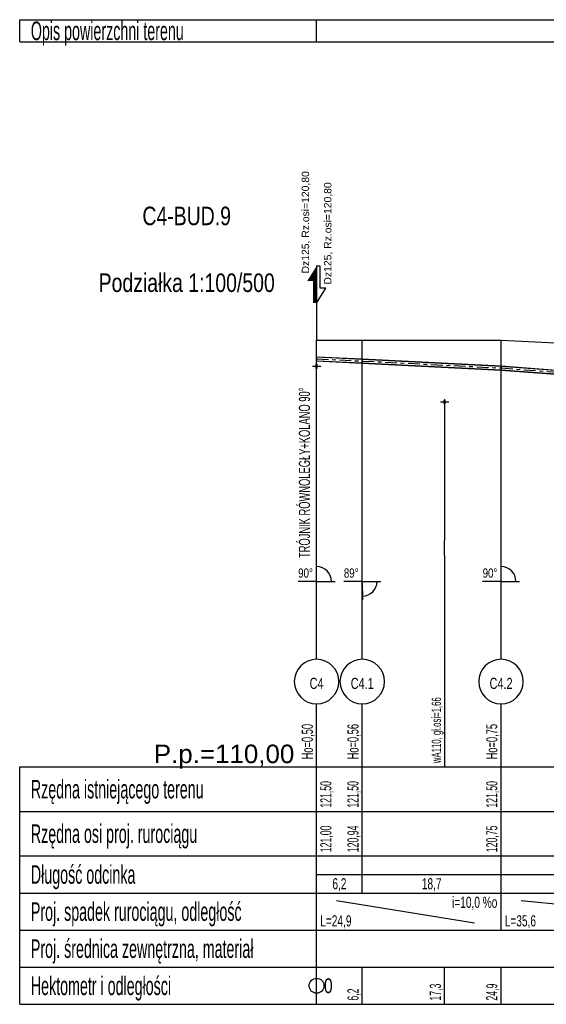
# Model space of a CAD drawing. Header units: metres. Extents: x 6594798 to 6595476, y 5882248 to 5882752.
# Tile 18 of 19: x 6595446 to 6595461, y 5882516 to 5882543. Entities that reach past the tile are written whole.
import ezdxf
from ezdxf.enums import TextEntityAlignment as Align

# ---------------------------------------------------------------- set-up
doc = ezdxf.new("R2010")
doc.units = ezdxf.units.M
doc.header["$MEASUREMENT"] = 0
doc.linetypes.add('CENTER', pattern=[50.8, 31.75, -6.35, 6.35, -6.35])
for name, color, linetype in [('CIENKA', 7, 'CONTINUOUS'), ('CIENKA2', 7, 'CONTINUOUS'), ('CIENKA_OSIOWA', 7, 'CENTER'), ('GRUBA', 7, 'CONTINUOUS'), ('SREDNIA', 7, 'CONTINUOUS')]:
    doc.layers.add(name, color=color, linetype=linetype)
doc.styles.add('Romans', font='arial.ttf')

msp = doc.modelspace()

# ---------------------------------------------------------------- linework, layer by layer
at = {"layer": 'CIENKA', "linetype": 'Continuous', "ltscale": 0.01}
for p, q in [((6595446.35, 5882541.955), (6595446.35, 5882542.555)), ((6595446.35, 5882542.555), (6595454.35, 5882542.555)), ((6595454.35, 5882541.955), (6595454.35, 5882542.555)), ((6595454.35, 5882541.955), (6595454.35, 5882542.555)), ((6595454.35, 5882542.555), (6595472.68, 5882542.555)), ((6595446.35, 5882541.955), (6595454.35, 5882541.955)), ((6595454.35, 5882541.955), (6595472.68, 5882541.955)), ((6595454.45, 5882535.916), (6595454.35, 5882535.916)), ((6595454.35, 5882535.916), (6595454.35, 5882534.916)), ((6595454.45, 5882535.316), (6595454.45, 5882535.916)), ((6595454.35, 5882534.916), (6595454.6, 5882535.316)), ((6595454.6, 5882535.316), (6595454.45, 5882535.316)), ((6595454.35, 5882534.916), (6595454.35, 5882534.516)), ((6595454.35, 5882534.916), (6595454.35, 5882534.516)), ((6595454.35, 5882534.516), (6595454.35, 5882533.916)), ((6595454.35, 5882525.316), (6595454.35, 5882533.916)), ((6595455.581, 5882525.316), (6595455.581, 5882533.916)), ((6595459.322, 5882525.316), (6595459.322, 5882533.916)), ((6595454.237, 5882533.216), (6595454.462, 5882533.216)), ((6595454.237, 5882533.216), (6595454.462, 5882533.216)), ((6595457.69, 5882532.256), (6595457.912, 5882532.256)), ((6595457.801, 5882532.256), (6595457.801, 5882528.516)), ((6595457.801, 5882528.116), (6595457.801, 5882528.516)), ((6595457.801, 5882528.116), (6595457.801, 5882522.416)), ((6595454.35, 5882527.416), (6595454.85, 5882527.416)), ((6595455.581, 5882527.416), (6595456.081, 5882527.416)), ((6595459.322, 5882527.416), (6595459.822, 5882527.416)), ((6595454.35, 5882522.416), (6595454.35, 5882524.116)), ((6595455.581, 5882522.416), (6595455.581, 5882524.116)), ((6595459.322, 5882522.416), (6595459.322, 5882524.116)), ((6595446.35, 5882521.216), (6595446.35, 5882522.416)), ((6595446.35, 5882522.416), (6595454.35, 5882522.416)), ((6595454.35, 5882521.216), (6595454.35, 5882522.416)), ((6595454.35, 5882522.416), (6595472.68, 5882522.416)), ((6595455.581, 5882521.216), (6595455.581, 5882522.416)), ((6595459.322, 5882521.216), (6595459.322, 5882522.416)), ((6595446.35, 5882521.216), (6595454.35, 5882521.216)), ((6595446.35, 5882520.016), (6595446.35, 5882521.216)), ((6595454.35, 5882521.216), (6595472.68, 5882521.216)), ((6595454.35, 5882520.016), (6595454.35, 5882521.216)), ((6595455.581, 5882520.016), (6595455.581, 5882521.216)), ((6595459.322, 5882520.016), (6595459.322, 5882521.216)), ((6595446.35, 5882520.016), (6595454.35, 5882520.016)), ((6595446.35, 5882519.016), (6595446.35, 5882520.016)), ((6595454.35, 5882520.016), (6595472.68, 5882520.016)), ((6595454.35, 5882519.016), (6595454.35, 5882520.016)), ((6595455.581, 5882519.016), (6595455.581, 5882520.016)), ((6595459.322, 5882519.016), (6595459.322, 5882520.016)), ((6595454.35, 5882519.516), (6595472.68, 5882519.516)), ((6595446.35, 5882519.016), (6595454.35, 5882519.016)), ((6595446.35, 5882518.016), (6595446.35, 5882519.016)), ((6595454.35, 5882519.016), (6595472.68, 5882519.016)), ((6595454.35, 5882518.016), (6595454.35, 5882519.016)), ((6595459.322, 5882518.016), (6595459.322, 5882519.016)), ((6595446.35, 5882518.016), (6595454.35, 5882518.016)), ((6595446.35, 5882517.016), (6595446.35, 5882518.016)), ((6595454.35, 5882518.016), (6595472.68, 5882518.016)), ((6595454.35, 5882517.016), (6595454.35, 5882518.016)), ((6595446.35, 5882517.016), (6595454.35, 5882517.016)), ((6595446.35, 5882516.016), (6595446.35, 5882517.016)), ((6595454.35, 5882517.016), (6595472.68, 5882517.016)), ((6595454.35, 5882516.016), (6595454.35, 5882517.016)), ((6595454.35, 5882516.016), (6595454.35, 5882517.016)), ((6595454.35, 5882516.016), (6595454.35, 5882517.016)), ((6595455.581, 5882516.016), (6595455.581, 5882517.016)), ((6595457.801, 5882516.016), (6595457.801, 5882517.016)), ((6595459.322, 5882516.016), (6595459.322, 5882517.016)), ((6595446.35, 5882516.016), (6595454.35, 5882516.016)), ((6595454.35, 5882516.016), (6595472.68, 5882516.016))]:
    msp.add_line(p, q, dxfattribs=at)
for points in [[(6595454.35, 5882535.916, 0, 0.221, 0), (6595454.244, 5882535.546, 0, 0.221, 0)], [(6595454.291, 5882535.622, 0.242, 0, 0), (6595454.1, 5882535.516, 0.242, 0, 0)]]:
    msp.add_lwpolyline(points, format="xyseb", dxfattribs=at)
at = {"layer": 'CIENKA', "linetype": 'Continuous', "ltscale": 0.01, "const_width": 0.1}
msp.add_lwpolyline([(6595454.3, 5882535.516), (6595454.3, 5882534.916)], dxfattribs=at)
at = {"layer": 'CIENKA', "linetype": 'Continuous', "ltscale": 0.01}
msp.add_circle((6595454.35, 5882516.516), 0.2, dxfattribs=at)
for centre, radius, start, end in [((6595454.35, 5882527.416), 0.4, 0, 89.7934), ((6595459.322, 5882527.416), 0.4, 0, 89.7934), ((6595455.581, 5882527.416), 0.4, 270.7629, 0), ((6595454.35, 5882524.716), 0.6, 90, 270), ((6595454.35, 5882524.716), 0.6, 270, 90), ((6595455.581, 5882524.716), 0.6, 90, 270), ((6595455.581, 5882524.716), 0.6, 270, 90), ((6595459.322, 5882524.716), 0.6, 90, 270), ((6595459.322, 5882524.716), 0.6, 270, 90)]:
    msp.add_arc(centre, radius, start, end, dxfattribs=at)
at = {"layer": 'CIENKA_OSIOWA', "linetype": 'CENTER', "ltscale": 0.01}
for p, q in [((6595454.35, 5882533.416), (6595455.581, 5882533.355)), ((6595455.581, 5882533.355), (6595459.322, 5882533.168)), ((6595459.322, 5882533.168), (6595466.436, 5882532.634))]:
    msp.add_line(p, q, dxfattribs=at)
at = {"layer": 'GRUBA', "linetype": 'Continuous', "ltscale": 0.01}
for p, q in [((6595454.35, 5882533.916), (6595455.581, 5882533.916)), ((6595455.581, 5882533.916), (6595459.322, 5882533.916)), ((6595459.322, 5882533.916), (6595466.436, 5882533.566)), ((6595454.337, 5882533.166), (6595454.337, 5882533.266)), ((6595454.337, 5882533.166), (6595454.337, 5882533.266)), ((6595454.362, 5882533.166), (6595454.362, 5882533.266)), ((6595454.362, 5882533.166), (6595454.362, 5882533.266)), ((6595457.79, 5882532.212), (6595457.79, 5882532.3)), ((6595457.812, 5882532.212), (6595457.812, 5882532.3))]:
    msp.add_line(p, q, dxfattribs=at)
for centre, radius, start, end in [((6595454.35, 5882533.266), 0.0125, 0, 180), ((6595454.35, 5882533.266), 0.0125, 0, 180), ((6595454.35, 5882533.166), 0.0125, 180, 0), ((6595454.35, 5882533.166), 0.0125, 180, 0), ((6595457.801, 5882532.3), 0.011, 0, 180), ((6595457.801, 5882532.212), 0.011, 180, 0)]:
    msp.add_arc(centre, radius, start, end, dxfattribs=at)
at = {"layer": 'SREDNIA', "linetype": 'Continuous', "ltscale": 0.01}
for p, q in [((6595454.35, 5882533.916), (6595455.581, 5882533.916)), ((6595455.581, 5882533.916), (6595459.322, 5882533.916)), ((6595459.322, 5882533.916), (6595466.436, 5882533.566)), ((6595454.35, 5882533.471), (6595454.35, 5882533.468)), ((6595454.35, 5882533.471), (6595455.581, 5882533.41)), ((6595454.35, 5882533.468), (6595454.35, 5882533.364)), ((6595454.35, 5882533.468), (6595455.581, 5882533.407)), ((6595454.35, 5882533.364), (6595454.35, 5882533.361)), ((6595454.35, 5882533.364), (6595455.581, 5882533.303)), ((6595454.35, 5882533.361), (6595455.581, 5882533.3)), ((6595455.581, 5882533.41), (6595455.581, 5882533.407)), ((6595455.581, 5882533.41), (6595455.581, 5882533.407)), ((6595455.581, 5882533.41), (6595459.322, 5882533.223)), ((6595455.581, 5882533.407), (6595455.581, 5882533.303)), ((6595455.581, 5882533.407), (6595455.581, 5882533.303)), ((6595455.581, 5882533.407), (6595459.322, 5882533.22)), ((6595455.581, 5882533.303), (6595455.581, 5882533.3)), ((6595455.581, 5882533.303), (6595455.581, 5882533.3)), ((6595455.581, 5882533.303), (6595459.322, 5882533.116)), ((6595455.581, 5882533.3), (6595459.322, 5882533.113)), ((6595459.322, 5882533.223), (6595459.322, 5882533.22)), ((6595459.322, 5882533.223), (6595459.322, 5882533.22)), ((6595459.322, 5882533.223), (6595466.436, 5882532.689)), ((6595459.322, 5882533.22), (6595459.322, 5882533.116)), ((6595459.322, 5882533.22), (6595459.322, 5882533.116)), ((6595459.322, 5882533.22), (6595466.436, 5882532.686)), ((6595459.322, 5882533.116), (6595459.322, 5882533.113)), ((6595459.322, 5882533.116), (6595459.322, 5882533.113)), ((6595459.322, 5882533.116), (6595466.436, 5882532.582)), ((6595459.322, 5882533.113), (6595466.436, 5882532.579)), ((6595459.322, 5882527.416), (6595459.324, 5882527.916)), ((6595454.35, 5882527.416), (6595453.85, 5882527.416)), ((6595455.581, 5882527.416), (6595455.081, 5882527.416)), ((6595455.581, 5882527.416), (6595455.588, 5882526.916)), ((6595459.322, 5882527.416), (6595458.822, 5882527.416)), ((6595454.89, 5882518.816), (6595458.602, 5882518.216)), ((6595459.862, 5882518.816), (6595465.716, 5882518.216))]:
    msp.add_line(p, q, dxfattribs=at)

# ---------------------------------------------------------------- texts
at = {"layer": 'CIENKA', "linetype": 'Continuous', "ltscale": 0.01, "style": 'Romans', "width": 0.55}
for s, p in [('Opis powierzchni terenu', (6595446.65, 5882542.005)), ('Rzędna istniejącego terenu', (6595446.65, 5882521.566)), ('Rzędna osi proj. rurociągu', (6595446.65, 5882520.366)), ('Długość odcinka', (6595446.65, 5882519.266)), ('Proj. spadek rurociągu, odległość', (6595446.65, 5882518.266)), ('Proj. średnica zewnętrzna, materiał', (6595446.65, 5882517.266)), ('Hektometr i odległości', (6595446.65, 5882516.266))]:
    msp.add_text(s, height=0.5, dxfattribs=at).set_placement(p)
at = {"layer": 'CIENKA', "linetype": 'Continuous', "ltscale": 0.01, "style": 'Romans'}
for p in [(6595454.15, 5882535.716), (6595454.75, 5882535.416)]:
    msp.add_text('Dz125, Rz.osi=120,80', height=0.2, rotation=90, dxfattribs=at).set_placement(p)
at = {"layer": 'CIENKA', "linetype": 'Continuous', "ltscale": 0.01, "style": 'Romans', "width": 0.6}
for s, height, p in [('TRÓJNIK RÓWNOLEGŁY+KOLANO 90%%D', 0.3, (6595454.173, 5882528.046)), ('wA110, gł.osi=1,66', 0.25, (6595457.701, 5882522.516)), ('Ho=0,50', 0.3, (6595454.25, 5882522.616)), ('Ho=0,56', 0.3, (6595455.481, 5882522.616)), ('Ho=0,75', 0.3, (6595459.222, 5882522.616))]:
    msp.add_text(s, height=height, rotation=90, dxfattribs=at).set_placement(p)
at = {"layer": 'CIENKA', "linetype": 'Continuous', "ltscale": 0.01, "style": 'Romans', "width": 0.75}
for s, p in [('90%%d', (6595454.25, 5882527.516)), ('89%%d', (6595455.481, 5882527.516)), ('90%%d', (6595459.222, 5882527.516))]:
    msp.add_text(s, height=0.25, dxfattribs=at).set_placement(p, align=Align.RIGHT)
at = {"layer": 'CIENKA2', "linetype": 'Continuous', "ltscale": 0.01, "style": 'Romans', "width": 0.56}
for s, p in [('121,50', (6595454.75, 5882521.316)), ('121,50', (6595455.481, 5882521.316)), ('121,50', (6595459.222, 5882521.316)), ('121,00', (6595454.75, 5882520.116)), ('120,94', (6595455.481, 5882520.116)), ('120,75', (6595459.222, 5882520.116)), ('17,3', (6595457.701, 5882516.116)), ('24,9', (6595459.222, 5882516.116)), ('6,2', (6595455.481, 5882516.116))]:
    msp.add_text(s, height=0.3, rotation=90, dxfattribs=at).set_placement(p)
at = {"layer": 'CIENKA2', "linetype": 'Continuous', "ltscale": 0.01, "style": 'Romans', "width": 0.65}
for s, p in [('6,2', (6595454.966, 5882519.116)), ('18,7', (6595457.452, 5882519.116))]:
    msp.add_text(s, height=0.3, dxfattribs=at).set_placement(p, align=Align.CENTER)
for s, p in [('L=24,9', (6595454.45, 5882518.116)), ('L=35,6', (6595459.422, 5882518.116))]:
    msp.add_text(s, height=0.3, dxfattribs=at).set_placement(p)
at = {"layer": 'GRUBA', "linetype": 'Continuous', "ltscale": 0.01, "style": 'Romans'}
for s, height, width, p in [('C4-BUD.9', 0.5, 0.75, (6595450.85, 5882537.016)), ('Podziałka 1:100/500', 0.5, 0.75, (6595450.85, 5882535.216)), ('C4', 0.3, 0.7, (6595454.35, 5882524.516)), ('C4.1', 0.3, 0.7, (6595455.581, 5882524.516)), ('C4.2', 0.3, 0.7, (6595459.322, 5882524.516))]:
    msp.add_text(s, height=height, dxfattribs=dict(at, width=width)).set_placement(p, align=Align.CENTER)
msp.add_text('P.p.=110,00', height=0.5, dxfattribs=at).set_placement((6595453.75, 5882522.516), align=Align.RIGHT)
at = {"layer": 'GRUBA', "linetype": 'Continuous', "ltscale": 0.01, "style": 'Romans', "width": 0.75}
msp.add_text('0', height=0.4, dxfattribs=at).set_placement((6595454.55, 5882516.316))
at = {"layer": 'SREDNIA', "linetype": 'Continuous', "ltscale": 0.01, "style": 'Romans', "width": 0.65}
msp.add_text('i=10,0 %o', height=0.3, dxfattribs=at).set_placement((6595459.222, 5882518.616), align=Align.RIGHT)

doc.saveas('drawing.dxf')
